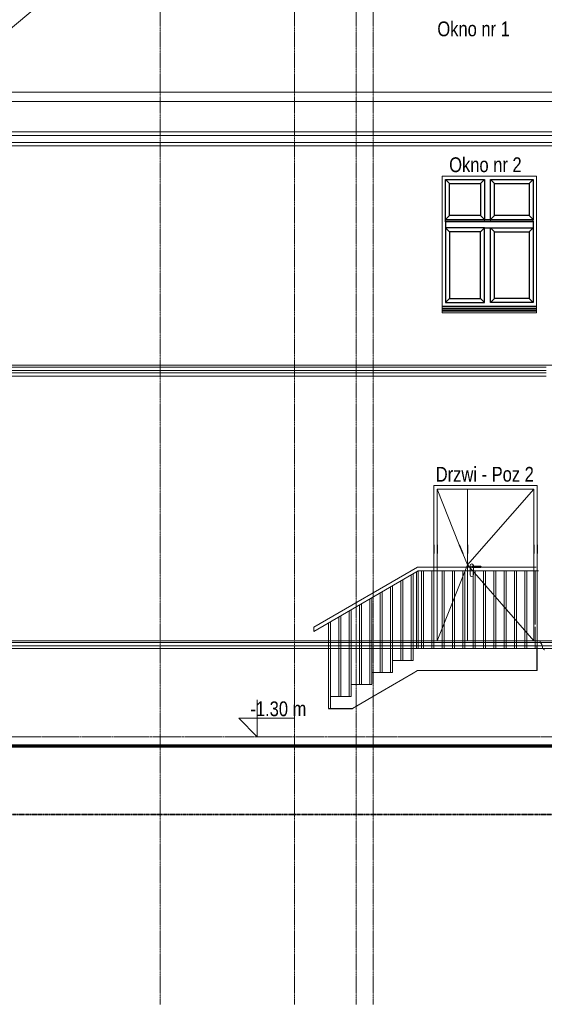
# Model space of a CAD drawing. Header units: millimetres. Extents: x -784 to 360321, y -10607 to 16514.
# Tile 14 of 95: x 68840 to 75946, y -4922 to 8407. Entities that reach past the tile are written whole.
import ezdxf

# ---------------------------------------------------------------- set-up
doc = ezdxf.new("R2010")
doc.units = ezdxf.units.MM
for name, pattern in [('__FK_przerywana', [3.2004, 1.6002, -1.6002]), ('Linia siatki', [22.225, 12.7, -3.175, 3.175, -3.175]), ('Środek _2_', [31.75, 6.35, -4.7625, 15.875, -4.7625])]:
    doc.linetypes.add(name, pattern=pattern)
for name, color, linetype, lineweight in [('A-DETL-THIN', 7, 'Continuous', 5), ('A-FLOR-LEVL', 7, 'Continuous', 5), ('A-GENM', 7, 'Continuous', 5), ('C-TOPO', 7, 'Continuous', 5), ('G-ANNO-DIMS', 7, 'Continuous', 5), ('S-GRID', 7, 'Continuous', 5)]:
    doc.layers.add(name, color=color, linetype=linetype, lineweight=lineweight)
for name, color, linetype, lineweight, true_color in [('A-DOOR', 7, 'Continuous', 18, 0x7f7f7f), ('A-DOOR-FRAM', 7, 'Continuous', 18, 0x7f7f7f), ('A-DOOR-HDLN', 7, 'Continuous', 18, 0x7f7f7f), ('A-FLOR', 7, 'Continuous', 18, 0x7f7f7f), ('A-FLOR-HRAL', 7, 'Continuous', 18, 0x7f7f7f), ('A-GLAZ', 7, 'Continuous', 18, 0x7f7f7f), ('A-ROOF', 7, 'Continuous', 18, 0x7f7f7f), ('A-WALL', 7, 'Continuous', 18, 0x7f7f7f), ('S-STRS', 7, 'Continuous', 18, 0x7f7f7f)]:
    doc.layers.add(name, color=color, linetype=linetype, lineweight=lineweight, true_color=true_color)
doc.styles.add('Arial_2', font='arial.ttf', dxfattribs={"width": 0.8, "height": 200})

# ---------------------------------------------------------------- blocks, each defined once
blk = doc.blocks.new('ARC_DOOR_DOUBLE - ARC_DOOR_DOUBLE_120 x 210-1589911-Wschód')
at = {"layer": 'A-DOOR'}
for p, q in [((-7009, 754), (-7419, 754)), ((-7419, 0), (-7419, 754)), ((-7009, 754), (-7009, 0)), ((-6109, 754), (-7009, 754)), ((-7009, 0), (-7009, 754)), ((-6109, 754), (-6109, 0)), ((-7419, -1300), (-7419, -117)), ((-7009, -117), (-7009, -1300)), ((-7009, -1300), (-7009, -117)), ((-6109, -117), (-6109, -1300)), ((-6972, -283), (-6972, -408)), ((-6848, -290), (-6929, -290)), ((-6929, -310), (-6848, -310)), ((-6927, -290), (-6927, -283)), ((-6927, -408), (-6927, -310)), ((-7009, -1300), (-7419, -1300)), ((-6109, -1300), (-7009, -1300))]:
    blk.add_line(p, q, dxfattribs=at)
at = {"layer": 'A-DOOR', "flags": 128}
for points in [[(-6929, -290), (-6930, -290), (-6931, -290), (-6932, -290), (-6933, -290), (-6933, -290), (-6934, -290), (-6935, -290), (-6936, -290), (-6936, -290), (-6937, -290), (-6938, -290), (-6939, -290), (-6939, -290), (-6940, -290), (-6941, -290), (-6941, -290), (-6942, -290), (-6943, -290), (-6943, -290), (-6944, -290), (-6944, -290), (-6945, -290), (-6945, -290), (-6946, -290), (-6946, -290), (-6947, -290), (-6947, -290), (-6947, -290), (-6948, -290), (-6948, -290), (-6948, -290), (-6949, -290), (-6949, -290), (-6949, -290), (-6949, -290), (-6949, -290), (-6949, -290), (-6949, -290), (-6949, -290)], [(-6949, -310), (-6949, -310), (-6949, -310), (-6949, -310), (-6949, -310), (-6949, -310), (-6949, -310), (-6949, -310), (-6948, -310), (-6948, -310), (-6948, -310), (-6948, -310), (-6947, -310), (-6947, -310), (-6946, -310), (-6946, -310), (-6945, -310), (-6945, -310), (-6944, -310), (-6944, -310), (-6943, -310), (-6943, -310), (-6942, -310), (-6942, -310), (-6941, -310), (-6940, -310), (-6940, -310), (-6939, -310), (-6938, -310), (-6937, -310), (-6937, -310), (-6936, -310), (-6935, -310), (-6934, -310), (-6934, -310), (-6933, -310), (-6932, -310), (-6931, -310), (-6930, -310), (-6930, -310), (-6929, -310)], [(-6828, -290), (-6828, -290), (-6828, -290), (-6828, -290), (-6828, -290), (-6828, -290), (-6829, -290), (-6829, -290), (-6829, -290), (-6829, -290), (-6830, -290), (-6830, -290), (-6830, -290), (-6831, -290), (-6831, -290), (-6832, -290), (-6832, -290), (-6832, -290), (-6833, -290), (-6834, -290), (-6834, -290), (-6835, -290), (-6835, -290), (-6836, -290), (-6837, -290), (-6837, -290), (-6838, -290), (-6839, -290), (-6839, -290), (-6840, -290), (-6841, -290), (-6842, -290), (-6842, -290), (-6843, -290), (-6844, -290), (-6845, -290), (-6845, -290), (-6846, -290), (-6847, -290), (-6848, -290), (-6848, -290)], [(-6848, -310), (-6847, -310), (-6846, -310), (-6846, -310), (-6845, -310), (-6844, -310), (-6843, -310), (-6842, -310), (-6842, -310), (-6841, -310), (-6840, -310), (-6839, -310), (-6839, -310), (-6838, -310), (-6837, -310), (-6837, -310), (-6836, -310), (-6835, -310), (-6835, -310), (-6834, -310), (-6834, -310), (-6833, -310), (-6833, -310), (-6832, -310), (-6832, -310), (-6831, -310), (-6831, -310), (-6830, -310), (-6830, -310), (-6830, -310), (-6829, -310), (-6829, -310), (-6829, -310), (-6829, -310), (-6828, -310), (-6828, -310), (-6828, -310), (-6828, -310), (-6828, -310), (-6828, -310)]]:
    blk.add_lwpolyline(points, dxfattribs=at)
at = {"layer": 'A-DOOR'}
for centre, radius, start, end in [((-6949, -283), 22.5, 0, 180), ((-6949, -300), 10, 150, 180), ((-6949, -300), 10, 180, 210), ((-6949, -300), 10, 81.1852, 90), ((-6949, -300), 10, 270, 285), ((-6828, -300), 10, 90, 105), ((-6828, -300), 10, 255, 270), ((-6828, -300), 10, 0, 30), ((-6828, -300), 10, 330, 0), ((-6949, -408), 22.5, 180, 360)]:
    blk.add_arc(centre, radius, start, end, dxfattribs=at)
at = {"layer": 'A-DOOR-FRAM'}
for p, q in [((-6064, 800), (-7464, 800)), ((-7464, 0), (-7464, 800)), ((-6064, 800), (-6064, 0)), ((-7419, 754), (-7419, 0)), ((-7419, 754), (-6109, 754)), ((-6109, 0), (-6109, 754)), ((-7464, -1300), (-7464, -117)), ((-7419, -117), (-7419, -1300)), ((-6109, -1300), (-6109, -117)), ((-6064, -117), (-6064, -1300)), ((-7419, -1300), (-7464, -1300)), ((-6064, -1300), (-6109, -1300))]:
    blk.add_line(p, q, dxfattribs=at)
at = {"layer": 'A-DOOR-HDLN'}
for p, q in [((-7419, 754), (-7118, 0)), ((-6109, 754), (-7009, -273)), ((-7072, -117), (-7009, -273)), ((-7009, -273), (-7419, -1300)), ((-7009, -273), (-6109, -1300))]:
    blk.add_line(p, q, dxfattribs=at)
blk = doc.blocks.new('Aluprof_MB-45_I_Alu_Window-FIX-4-panel_ENG_R-00495 - 1230 x 1480-1588573-Wschód')
at = {"layer": 'A-GLAZ'}
for p, q in [((-4877, 1941), (-4877, 2513)), ((-4877, 2513), (-4350, 2513)), ((-4350, 2513), (-4350, 1941)), ((-4269, 2513), (-3691, 2513)), ((-4269, 1941), (-4269, 2513)), ((-3691, 2513), (-3691, 1941)), ((-4350, 1941), (-4877, 1941)), ((-3691, 1941), (-4269, 1941)), ((-4877, 1860), (-4350, 1860)), ((-4877, 847), (-4877, 1860)), ((-4350, 1860), (-4350, 847)), ((-4269, 1860), (-3691, 1860)), ((-4269, 847), (-4269, 1860)), ((-3691, 1860), (-3691, 847)), ((-4350, 847), (-4877, 847)), ((-3691, 847), (-4269, 847))]:
    blk.add_line(p, q, dxfattribs=at)
blk = doc.blocks.new('Modele ogólne 8 - Modele ogólne 8-1841655-Wschód')
at = {"layer": 'A-GENM'}
for p, q in [((2886, 6840), (-14074, 6840)), ((-13904, 6745), (2716, 6745)), ((-13874, 6700), (2686, 6700))]:
    blk.add_line(p, q, dxfattribs=at)
blk = doc.blocks.new('Modele ogólne 9 - Modele ogólne 9-1844056-Wschód')
at = {"layer": 'A-GENM'}
for p, q in [((-5964, 3730), (-13924, 3730)), ((-13924, 3705), (-5964, 3705)), ((-13903, 3660), (-5964, 3660)), ((-13892, 3625), (-5964, 3625)), ((-13851, 3580), (-5964, 3580))]:
    blk.add_line(p, q, dxfattribs=at)
blk = doc.blocks.new('Modele ogólne 10 - Modele ogólne 10-1844524-Wschód')
at = {"layer": 'A-GENM'}
for p, q in [((-13924, 0), (-6044, 0)), ((-6044, -25), (-13924, -25)), ((-6023, -70), (-13903, -70)), ((-6012, -105), (-13892, -105)), ((-6044, 0), (2736, 0)), ((-6044, -25), (-6044, 0)), ((2736, -25), (-6044, -25)), ((2714, -70), (-6023, -70)), ((-6012, -105), (-6012, -70)), ((2703, -105), (-6012, -105))]:
    blk.add_line(p, q, dxfattribs=at)
blk.add_open_spline([(-6023, -70), (-6022, -67), (-6022, -59), (-6024, -50), (-6028, -43), (-6030, -39), (-6033, -35), (-6035, -32), (-6039, -29), (-6042, -26), (-6044, -25)], degree=3, knots=[0, 0, 0, 0, 0.2, 0.4, 0.55, 0.625, 0.7, 0.775, 0.85, 1, 1, 1, 1], dxfattribs=at)
blk.add_open_spline([(-5986, -125), (-5988, -124), (-5991, -122), (-5996, -117), (-5999, -111), (-6000, -107), (-6001, -105)], degree=3, dxfattribs=at)
blk = doc.blocks.new('Modele ogólne 11 - Modele ogólne 11-1845244-Wschód')
at = {"layer": 'A-GENM'}
for p, q in [((-7374, 4500), (-7374, 4530)), ((-6094, 4530), (-7374, 4530)), ((-7374, 4489), (-7374, 4500)), ((-6094, 4500), (-7374, 4500)), ((-7374, 4469), (-7374, 4489)), ((-6094, 4489), (-7374, 4489)), ((-7374, 4463), (-7374, 4469)), ((-6094, 4469), (-7374, 4469)), ((-7374, 4440), (-7374, 4463)), ((-6094, 4463), (-7374, 4463)), ((-6094, 4440), (-7374, 4440)), ((-6094, 4530), (-6094, 4500)), ((-6094, 4500), (-6094, 4489)), ((-6094, 4489), (-6094, 4469)), ((-6094, 4469), (-6094, 4463)), ((-6094, 4463), (-6094, 4440)), ((-4844, 4500), (-4844, 4530)), ((-4777, 4530), (-4844, 4530)), ((-4844, 4489), (-4844, 4500)), ((-4777, 4500), (-4844, 4500)), ((-4844, 4469), (-4844, 4489)), ((-4777, 4489), (-4844, 4489)), ((-4844, 4463), (-4844, 4469)), ((-4777, 4469), (-4844, 4469)), ((-4844, 4440), (-4844, 4463)), ((-4777, 4463), (-4844, 4463)), ((-4777, 4440), (-4844, 4440)), ((-4502, 4530), (-4752, 4530)), ((-4502, 4500), (-4752, 4500)), ((-4502, 4489), (-4752, 4489)), ((-4502, 4469), (-4752, 4469)), ((-4502, 4463), (-4752, 4463)), ((-4502, 4440), (-4752, 4440)), ((-4227, 4530), (-4477, 4530)), ((-4227, 4500), (-4477, 4500)), ((-4227, 4489), (-4477, 4489)), ((-4227, 4469), (-4477, 4469)), ((-4227, 4463), (-4477, 4463)), ((-4227, 4440), (-4477, 4440)), ((-3952, 4530), (-4202, 4530)), ((-3952, 4500), (-4202, 4500)), ((-3952, 4489), (-4202, 4489)), ((-3952, 4469), (-4202, 4469)), ((-3952, 4463), (-4202, 4463)), ((-3952, 4440), (-4202, 4440)), ((-3677, 4530), (-3927, 4530)), ((-3677, 4500), (-3927, 4500)), ((-3677, 4489), (-3927, 4489)), ((-3677, 4469), (-3927, 4469)), ((-3677, 4463), (-3927, 4463)), ((-3677, 4440), (-3927, 4440)), ((-3564, 4530), (-3652, 4530)), ((-3564, 4500), (-3652, 4500)), ((-3564, 4489), (-3652, 4489)), ((-3564, 4469), (-3652, 4469)), ((-3564, 4463), (-3652, 4463)), ((-3564, 4440), (-3652, 4440)), ((-3564, 4530), (-3564, 4500)), ((-3564, 4500), (-3564, 4489)), ((-3564, 4489), (-3564, 4469)), ((-3564, 4469), (-3564, 4463)), ((-3564, 4463), (-3564, 4440))]:
    blk.add_line(p, q, dxfattribs=at)
blk = doc.blocks.new('Rzędne punktów - Znacznik rzędnej-348474-Wschód')
at = {"layer": 'G-ANNO-DIMS'}
for p, q in [((11131, 4630), (11131, 5130)), ((10881, 4880), (11131, 4630)), ((10881, 4880), (11631, 4880))]:
    blk.add_line(p, q, dxfattribs=at)
blk = doc.blocks.new('Poręcz - 25mm-V51-Wschód')
at = {"layer": 'A-FLOR-HRAL'}
for p, q in [((-13917, 0), (-13917, 725)), ((-13892, 0), (-13892, 725)), ((-13917, -325), (-13917, -31)), ((-13892, -325), (-13892, -105))]:
    blk.add_line(p, q, dxfattribs=at)
blk = doc.blocks.new('Poręcz - 25mm-V48-Wschód')
at = {"layer": 'A-FLOR-HRAL'}
for p, q in [((2373, 3730), (2373, 4780)), ((2398, 3730), (2398, 4780))]:
    blk.add_line(p, q, dxfattribs=at)
blk = doc.blocks.new('Poręcz - 25mm-1535649-Wschód')
at = {"layer": 'A-FLOR-HRAL'}
for p, q in [((-15597, -488), (-15597, 669)), ((-15572, -488), (-15572, 684))]:
    blk.add_line(p, q, dxfattribs=at)
blk = doc.blocks.new('Poręcz - 25mm-1535647-Wschód')
at = {"layer": 'A-FLOR-HRAL'}
for p, q in [((-15737, -488), (-15737, 588)), ((-15712, -488), (-15712, 603))]:
    blk.add_line(p, q, dxfattribs=at)
blk = doc.blocks.new('Poręcz - 25mm-1535644-Wschód')
at = {"layer": 'A-FLOR-HRAL'}
for p, q in [((-15527, -325), (-15527, 710)), ((-15502, -325), (-15502, 724)), ((-15527, -325), (-15514, -325))]:
    blk.add_line(p, q, dxfattribs=at)
blk = doc.blocks.new('Poręcz - Poręcz-1535583-Wschód')
for name, p in [('Poręcz - 25mm-1535649-Wschód', (0, 0)), ('Poręcz - 25mm-1535644-Wschód', (0, 0)), ('Poręcz - 25mm-V48-Wschód', (-17830, -4055)), ('Poręcz - 25mm-V48-Wschód', (-17690, -4055)), ('Poręcz - 25mm-V48-Wschód', (-17550, -4055)), ('Poręcz - 25mm-V48-Wschód', (-17410, -4055)), ('Poręcz - 25mm-V48-Wschód', (-17270, -4055)), ('Poręcz - 25mm-V48-Wschód', (-17130, -4055)), ('Poręcz - 25mm-V48-Wschód', (-16990, -4055)), ('Poręcz - 25mm-V48-Wschód', (-16850, -4055)), ('Poręcz - 25mm-V48-Wschód', (-16710, -4055)), ('Poręcz - 25mm-V48-Wschód', (-16570, -4055)), ('Poręcz - 25mm-V48-Wschód', (-16430, -4055)), ('Poręcz - 25mm-V51-Wschód', (0, 0)), ('Poręcz - 25mm-1535647-Wschód', (0, 0)), ('Poręcz - 25mm-1535647-Wschód', (-280, -162.5)), ('Poręcz - 25mm-1535649-Wschód', (-280, -162.5)), ('Poręcz - 25mm-1535647-Wschód', (-560, -325)), ('Poręcz - 25mm-1535649-Wschód', (-560, -325)), ('Poręcz - 25mm-1535649-Wschód', (-840, -487.5)), ('Poręcz - 25mm-1535649-Wschód', (-1120, -650)), ('Poręcz - 25mm-1535647-Wschód', (-840, -487.5))]:
    blk.add_blockref(name, p)
blk = doc.blocks.new('Typ poręczy górnej - Górna poręcz_wewnętrzny_-1535603-Wschód')
at = {"layer": 'A-FLOR-HRAL'}
for p, q in [((-15514, 775), (-16914, -38)), ((-15501, 725), (-16914, -95)), ((-13904, 775), (-15514, 775)), ((-13872, 725), (-15501, 725)), ((-16914, -95), (-16914, -38))]:
    blk.add_line(p, q, dxfattribs=at)

msp = doc.modelspace()

# ---------------------------------------------------------------- linework, layer by layer
for p, q in [((74663, 6188), (74608, 6243)), ((75080, 6188), (75135, 6243)), ((75271, 6188), (75216, 6243)), ((75739, 6188), (75794, 6243)), ((74663, 5756), (74608, 5701)), ((75080, 5756), (75135, 5701)), ((75271, 5756), (75216, 5701)), ((75739, 5756), (75794, 5701)), ((74608, 5671), (74608, 5701)), ((75794, 5700), (74608, 5700)), ((74608, 5680), (75794, 5680)), ((74608, 5671), (74608, 5590)), ((75794, 5671), (74608, 5671)), ((75794, 5680), (75794, 5700)), ((75794, 5680), (75794, 5671)), ((75794, 5671), (75794, 5590)), ((74663, 5535), (74608, 5590)), ((75080, 5535), (75135, 5590)), ((75135, 5590), (75216, 5590)), ((75271, 5535), (75216, 5590)), ((75739, 5535), (75794, 5590)), ((74663, 4632), (74608, 4577)), ((75080, 4632), (75135, 4577)), ((75271, 4632), (75216, 4577)), ((75739, 4632), (75794, 4577)), ((74561, 4530), (75841, 4530)), ((74448, 1300), (74448, 1183)), ((74493, 1300), (74493, 1183)), ((74794, 1300), (74841, 1183)), ((74903, 1300), (74903, 1183)), ((75803, 1300), (75803, 1183)), ((75848, 1300), (75848, 1183)), ((75848, -405), (75848, -70)), ((73023, -918), (73347, -918))]:
    msp.add_line(p, q)
for points in [[(74608, 6243), (75135, 6243), (75135, 5700), (74608, 5700), (74608, 6243)], [(75216, 5700), (75216, 6243), (75794, 6243), (75794, 5700), (75216, 5700)], [(75135, 5590), (74608, 5590), (74608, 4577), (75135, 4577), (75135, 5590)], [(75216, 5590), (75794, 5590), (75794, 4577), (75216, 4577), (75216, 5590)]]:
    msp.add_lwpolyline(points)
for points in [[(74663, 6188), (75080, 6188), (75080, 5756), (74663, 5756)], [(75271, 5756), (75271, 6188), (75739, 6188), (75739, 5756)], [(75080, 5535), (74663, 5535), (74663, 4632), (75080, 4632)], [(75271, 5535), (75739, 5535), (75739, 4632), (75271, 4632)]]:
    msp.add_lwpolyline(points, close=True)
at = {"layer": 'A-DETL-THIN', "color": 6, "linetype": '__FK_przerywana', "lineweight": 35, "true_color": 0xff00ff}
msp.add_line((88821, -2354), (67595, -2354), dxfattribs=at)
at = {"layer": 'A-FLOR'}
msp.add_line((84991, 6890), (67691, 6890), dxfattribs=at)
at = {"layer": 'A-FLOR', "color": 7, "lineweight": 5}
msp.add_line((73971, -25), (75941, -25), dxfattribs=at)
at = {"layer": 'A-FLOR-LEVL', "linetype": 'Środek _2_'}
for p, q in [((61577, 7300), (95664, 7300)), ((61577, 3730), (95664, 3730)), ((61577, 0), (95664, 0)), ((61577, -1300), (95664, -1300))]:
    msp.add_line(p, q, dxfattribs=at)
at = {"layer": 'A-ROOF'}
for p, q in [((67691, 7424), (71416, 10550)), ((67691, 7424), (84991, 7424)), ((84991, 7300), (67691, 7300))]:
    msp.add_line(p, q, dxfattribs=at)
at = {"layer": 'A-WALL'}
for p, q in [((74561, 4530), (74561, 6290)), ((74561, 6290), (75841, 6290)), ((74561, 4530), (74561, 6290)), ((74561, 6290), (75841, 6290)), ((75841, 6290), (75841, 4530)), ((75841, 6290), (75841, 4530)), ((75871, -1300), (74471, -1300))]:
    msp.add_line(p, q, dxfattribs=at)
at = {"layer": 'C-TOPO', "lineweight": 70}
msp.add_line((88341, -1425), (66167, -1425), dxfattribs=at)
at = {"layer": 'S-GRID', "linetype": 'Linia siatki'}
for p, q in [((70741, -4922), (70741, 15914)), ((73626, -4922), (73626, 15914)), ((72561, -4922), (72561, 14644)), ((73399, -4922), (73399, 14644))]:
    msp.add_line(p, q, dxfattribs=at)
at = {"layer": 'S-STRS'}
for p, q in [((74168, -105), (74230, -105)), ((74168, -105), (74168, -268)), ((74230, -105), (75848, -105)), ((73888, -268), (74168, -268)), ((73888, -430), (73888, -268)), ((73608, -430), (73888, -430)), ((73608, -592), (73608, -430)), ((73888, -603), (74168, -441)), ((74168, -441), (74230, -405)), ((74230, -405), (75848, -405)), ((73328, -592), (73608, -592)), ((73328, -755), (73328, -592)), ((73608, -766), (73888, -603)), ((73048, -755), (73328, -755)), ((73048, -918), (73048, -755)), ((73347, -918), (73608, -766))]:
    msp.add_line(p, q, dxfattribs=at)

# ---------------------------------------------------------------- block references
at = {"layer": 'A-DOOR'}
msp.add_blockref('ARC_DOOR_DOUBLE - ARC_DOOR_DOUBLE_120 x 210-1589911-Wschód', (81912, 1300), dxfattribs=at)
at = {"layer": 'A-FLOR-HRAL'}
for name in ['Typ poręczy górnej - Górna poręcz_wewnętrzny_-1535603-Wschód', 'Poręcz - Poręcz-1535583-Wschód']:
    msp.add_blockref(name, (89740, 220), dxfattribs=at)
at = {"layer": 'A-GENM'}
for name in ['Modele ogólne 8 - Modele ogólne 8-1841655-Wschód', 'Modele ogólne 11 - Modele ogólne 11-1845244-Wschód', 'Modele ogólne 9 - Modele ogólne 9-1844056-Wschód', 'Modele ogólne 10 - Modele ogólne 10-1844524-Wschód']:
    msp.add_blockref(name, (81935, 0), dxfattribs=at)
at = {"layer": 'A-GLAZ'}
msp.add_blockref('Aluprof_MB-45_I_Alu_Window-FIX-4-panel_ENG_R-00495 - 1230 x 1480-1588573-Wschód', (79485, 3730), dxfattribs=at)
at = {"layer": 'G-ANNO-DIMS'}
msp.add_blockref('Rzędne punktów - Znacznik rzędnej-348474-Wschód', (60927, -5930), dxfattribs=at)

# ---------------------------------------------------------------- texts
at = {"layer": 'G-ANNO-DIMS', "color": 1, "true_color": 0xff0000, "char_height": 200, "attachment_point": 1, "line_spacing_factor": 0.941778, "style": 'Arial_2'}
for s, insert, width in [('Okno nr 1', (74497, 8383), 1109.18), ('Okno nr 2', (74657, 6544), 1109.18), ('Drzwi - Poz 2 ', (74475, 2354), 1426.63), ('-1.30 m', (71965, -821), 896.16)]:
    msp.add_mtext(s, dxfattribs=dict(at, insert=insert, width=width))

doc.saveas('drawing.dxf')
